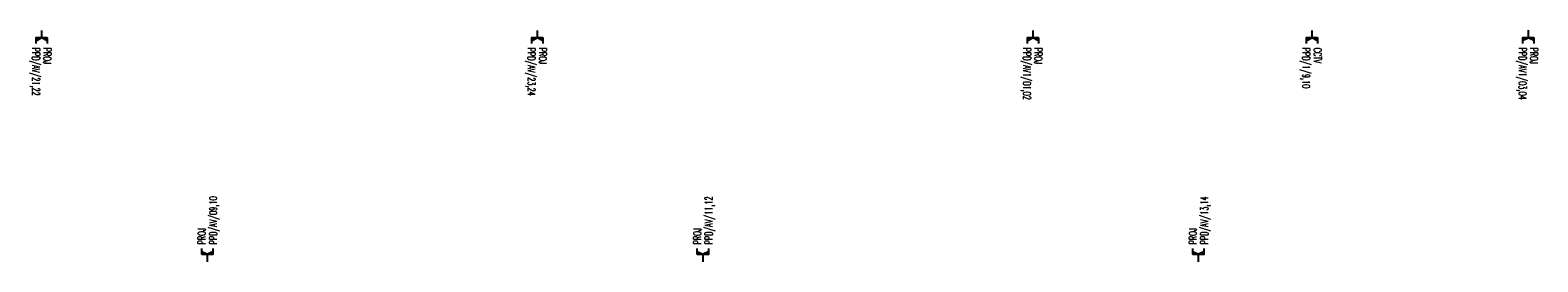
# Model space of a CAD drawing. Header units: millimetres. Extents: x 122179 to 292481, y 7094 to 104689.
# Tile 5 of 6: x 215046 to 251556, y 11499 to 17103. Entities that reach past the tile are written whole.
import ezdxf
from ezdxf.enums import TextEntityAlignment as Align

# ---------------------------------------------------------------- set-up
doc = ezdxf.new("R2010")
doc.units = ezdxf.units.MM
doc.header["$MEASUREMENT"] = 0
doc.layers.add('_LAN_gniazda', color=7, linetype='Continuous')
doc.styles.add('KOSEL', font='simplex.shx')

# ---------------------------------------------------------------- blocks, each defined once
blk = doc.blocks.new('*U463')
for points in [[(220, 120), (160, 120), (160, 0)], [(160, 0), (160, -120), (220, -120)]]:
    blk.add_hatch(color=0).paths.add_polyline_path(points)
at = {"color": 0}
for p, q in [((0, 0), (160, 0)), ((160, 120), (160, -120)), ((160, -120), (280, -120))]:
    blk.add_line(p, q, dxfattribs=at)
for points in [[(220, 120), (160, 0), (160, 120), (280, 120)], [(160, 0), (160, -120), (220, -120), (160, 0)]]:
    blk.add_lwpolyline(points, dxfattribs=at)
at = {"insert": (0, 0), "char_height": 0.001, "attachment_point": 1, "style": 'KOSEL'}
blk.add_mtext_dynamic_manual_height_columns('KB', width=3.16, gutter_width=5, heights=[0], dxfattribs=at)
at = {"color": 6, "style": 'KOSEL', "width": 1.5}
blk.add_attdef('TYP', text='', height=43.2, rotation=90, dxfattribs=at).set_placement((259, 0), align=Align.MIDDLE_CENTER)
at = {"color": 3, "style": 'KOSEL', "width": 0.6}
for tag, p in [('ADRES_1', (367, 120)), ('ADRES_2', (367, -120))]:
    blk.add_attdef(tag, text='', height=160, dxfattribs=at).set_placement(p, align=Align.MIDDLE_LEFT)

msp = doc.modelspace()

# ---------------------------------------------------------------- block references
at = {"layer": '_LAN_gniazda'}
ref = msp.add_blockref('*U463', (215324, 17099), dxfattribs=dict(at, xscale=1.148347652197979, yscale=1.148347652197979, zscale=1.148347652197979, rotation=270))
ref.add_attrib('ADRES_1', 'PROJ', dxfattribs={"layer": '0', "color": 3, "extrusion": (0, 0, -1), "height": 183.7, "rotation": 90, "style": 'KOSEL', "text_generation_flag": 2, "width": 0.6}).set_placement((-215461, 16677), align=Align.MIDDLE_LEFT)
ref.add_attrib('ADRES_2', 'PPD/AV/21,22', dxfattribs={"layer": '0', "color": 3, "extrusion": (0, 0, -1), "height": 183.74, "rotation": 90, "style": 'KOSEL', "text_generation_flag": 2, "width": 0.6}).set_placement((-215186, 16677), align=Align.MIDDLE_LEFT)
ref = msp.add_blockref('*U463', (227324, 17099), dxfattribs=dict(at, xscale=1.148347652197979, yscale=1.148347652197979, zscale=1.148347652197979, rotation=270))
ref.add_attrib('ADRES_1', 'PROJ', dxfattribs={"layer": '0', "color": 3, "extrusion": (0, 0, -1), "height": 183.7, "rotation": 90, "style": 'KOSEL', "text_generation_flag": 2, "width": 0.6}).set_placement((-227461, 16677), align=Align.MIDDLE_LEFT)
ref.add_attrib('ADRES_2', 'PPD/AV/23,24', dxfattribs={"layer": '0', "color": 3, "extrusion": (0, 0, -1), "height": 183.74, "rotation": 90, "style": 'KOSEL', "text_generation_flag": 2, "width": 0.6}).set_placement((-227186, 16677), align=Align.MIDDLE_LEFT)
ref = msp.add_blockref('*U463', (239324, 17099), dxfattribs=dict(at, xscale=1.148347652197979, yscale=1.148347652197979, zscale=1.148347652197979, rotation=270))
ref.add_attrib('ADRES_1', 'PROJ', dxfattribs={"layer": '0', "color": 3, "extrusion": (0, 0, -1), "height": 183.7, "rotation": 90, "style": 'KOSEL', "text_generation_flag": 2, "width": 0.6}).set_placement((-239461, 16677), align=Align.MIDDLE_LEFT)
ref.add_attrib('ADRES_2', 'PPD/AV1/01,02', dxfattribs={"layer": '0', "color": 3, "extrusion": (0, 0, -1), "height": 183.74, "rotation": 90, "style": 'KOSEL', "text_generation_flag": 2, "width": 0.6}).set_placement((-239186, 16677), align=Align.MIDDLE_LEFT)
ref = msp.add_blockref('*U463', (246085, 17099), dxfattribs=dict(at, xscale=1.148347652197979, yscale=1.148347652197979, zscale=1.148347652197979, rotation=270))
ref.add_attrib('ADRES_1', 'CCTV', dxfattribs={"layer": '0', "color": 3, "height": 183.7, "rotation": 270, "style": 'KOSEL', "width": 0.6}).set_placement((246223, 16677), align=Align.MIDDLE_LEFT)
ref.add_attrib('ADRES_2', 'PPD/1/9,10', dxfattribs={"layer": '0', "color": 3, "height": 183.7, "rotation": 270, "style": 'KOSEL', "width": 0.6}).set_placement((245947, 16677), align=Align.MIDDLE_LEFT)
ref = msp.add_blockref('*U463', (251324, 17103), dxfattribs=dict(at, xscale=1.148347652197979, yscale=1.148347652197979, zscale=1.148347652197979, rotation=270))
ref.add_attrib('ADRES_1', 'PROJ', dxfattribs={"layer": '0', "color": 3, "extrusion": (0, 0, -1), "height": 183.7, "rotation": 90, "style": 'KOSEL', "text_generation_flag": 2, "width": 0.6}).set_placement((-251461, 16681), align=Align.MIDDLE_LEFT)
ref.add_attrib('ADRES_2', 'PPD/AV1/03,04', dxfattribs={"layer": '0', "color": 3, "extrusion": (0, 0, -1), "height": 183.74, "rotation": 90, "style": 'KOSEL', "text_generation_flag": 2, "width": 0.6}).set_placement((-251186, 16681), align=Align.MIDDLE_LEFT)
ref = msp.add_blockref('*U463', (219340, 11499), dxfattribs=dict(at, xscale=1.148347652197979, yscale=1.148347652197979, zscale=1.148347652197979, rotation=90))
ref.add_attrib('ADRES_1', 'PROJ', dxfattribs={"layer": '0', "color": 3, "extrusion": (0, 0, -1), "height": 183.7, "rotation": 270, "style": 'KOSEL', "text_generation_flag": 2, "width": 0.6}).set_placement((-219202, 11921), align=Align.MIDDLE_LEFT)
ref.add_attrib('ADRES_2', 'PPD/AV/09,10', dxfattribs={"layer": '0', "color": 3, "extrusion": (0, 0, -1), "height": 183.74, "rotation": 270, "style": 'KOSEL', "text_generation_flag": 2, "width": 0.6}).set_placement((-219478, 11921), align=Align.MIDDLE_LEFT)
ref = msp.add_blockref('*U463', (231340, 11499), dxfattribs=dict(at, xscale=1.148347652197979, yscale=1.148347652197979, zscale=1.148347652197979, rotation=90))
ref.add_attrib('ADRES_1', 'PROJ', dxfattribs={"layer": '0', "color": 3, "extrusion": (0, 0, -1), "height": 183.7, "rotation": 270, "style": 'KOSEL', "text_generation_flag": 2, "width": 0.6}).set_placement((-231202, 11921), align=Align.MIDDLE_LEFT)
ref.add_attrib('ADRES_2', 'PPD/AV/11,12', dxfattribs={"layer": '0', "color": 3, "extrusion": (0, 0, -1), "height": 183.74, "rotation": 270, "style": 'KOSEL', "text_generation_flag": 2, "width": 0.6}).set_placement((-231478, 11921), align=Align.MIDDLE_LEFT)
ref = msp.add_blockref('*U463', (243340, 11499), dxfattribs=dict(at, xscale=1.148347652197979, yscale=1.148347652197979, zscale=1.148347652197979, rotation=90))
ref.add_attrib('ADRES_1', 'PROJ', dxfattribs={"layer": '0', "color": 3, "extrusion": (0, 0, -1), "height": 183.7, "rotation": 270, "style": 'KOSEL', "text_generation_flag": 2, "width": 0.6}).set_placement((-243202, 11921), align=Align.MIDDLE_LEFT)
ref.add_attrib('ADRES_2', 'PPD/AV/13,14', dxfattribs={"layer": '0', "color": 3, "extrusion": (0, 0, -1), "height": 183.74, "rotation": 270, "style": 'KOSEL', "text_generation_flag": 2, "width": 0.6}).set_placement((-243478, 11921), align=Align.MIDDLE_LEFT)

doc.saveas('drawing.dxf')
